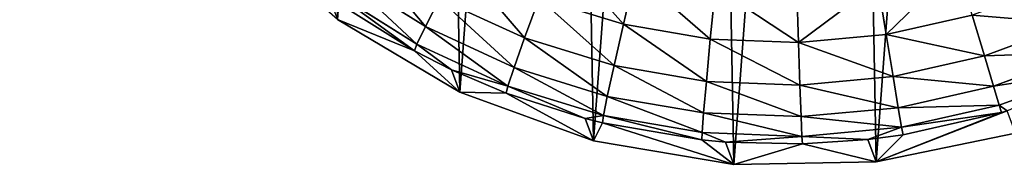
# Model space of a CAD drawing. Extents: x 0 to 230, y 0 to 588.
# Tile 1 of 256: x 102.18 to 118.77, y 102.43 to 104.88. Entities that reach past the tile are written whole.
import ezdxf

# ---------------------------------------------------------------- set-up
doc = ezdxf.new("R2010")
doc.units = 0
doc.header["$LTSCALE"] = 25.4
doc.layers.get('0').update_dxf_attribs({"color": 13, "linetype": 'CONTINUOUS'})

# ---------------------------------------------------------------- blocks, each defined once
blk = doc.blocks.new('VIPER-I-6512-6513_STL_3')
at = {"color": 250}
for p, q in [((-18.655, 113.556, 455.741), (-20.046, 114.433, 455.718)), ((-18.655, 113.556, 455.741), (-20.046, 114.433, 455.718)), ((-15.123, 114.448, 458.717), (-15.319, 113.595, 457.867)), ((-15.123, 114.448, 458.717), (-15.319, 113.595, 457.867)), ((-13.769, 114.216, 458.729), (-13.854, 113.344, 457.88)), ((-13.769, 114.216, 458.729), (-13.854, 113.344, 457.88)), ((-11.029, 114.288, 458.745), (-10.889, 113.422, 457.897)), ((-11.029, 114.288, 458.745), (-10.889, 113.422, 457.897)), ((-18.841, 113.146, 453.352), (-20.28, 114.053, 453.328)), ((-18.841, 113.146, 453.352), (-20.28, 114.053, 453.328)), ((-18.798, 113.259, 454.566), (-20.225, 114.159, 454.542)), ((-18.798, 113.259, 454.566), (-20.225, 114.159, 454.542)), ((-18.416, 114.027, 456.841), (-18.655, 113.556, 455.741)), ((-18.416, 114.027, 456.841), (-18.655, 113.556, 455.741)), ((-16.983, 113.366, 456.86), (-18.416, 114.027, 456.841)), ((-16.983, 113.366, 456.86), (-18.416, 114.027, 456.841)), ((-16.738, 114.036, 457.851), (-16.983, 113.366, 456.86)), ((-16.738, 114.036, 457.851), (-16.983, 113.366, 456.86)), ((-15.319, 113.595, 457.867), (-16.738, 114.036, 457.851)), ((-15.319, 113.595, 457.867), (-16.738, 114.036, 457.851)), ((-12.397, 114.162, 458.738), (-12.369, 113.286, 457.89)), ((-12.397, 114.162, 458.738), (-12.369, 113.286, 457.89)), ((-18.841, 113.146, 453.352), (-20.137, 113.677, 430.332)), ((-20.137, 113.677, 430.332), (-18.075, 112.452, 430.364)), ((-18.841, 113.146, 453.352), (-20.137, 113.677, 430.332)), ((-20.137, 113.677, 430.332), (-18.075, 112.452, 430.364)), ((-9.439, 113.75, 457.9), (-10.889, 113.422, 457.897)), ((-9.439, 113.75, 457.9), (-10.889, 113.422, 457.897)), ((-9.439, 113.75, 457.9), (-9.234, 113.063, 456.913)), ((-9.439, 113.75, 457.9), (-9.234, 113.063, 456.913)), ((-18.655, 113.556, 455.741), (-18.798, 113.259, 454.566)), ((-18.655, 113.556, 455.741), (-18.798, 113.259, 454.566)), ((-17.161, 112.867, 455.761), (-18.655, 113.556, 455.741)), ((-17.161, 112.867, 455.761), (-18.655, 113.556, 455.741)), ((-15.319, 113.595, 457.867), (-15.476, 112.899, 456.877)), ((-15.319, 113.595, 457.867), (-15.476, 112.899, 456.877)), ((-13.854, 113.344, 457.88), (-15.319, 113.595, 457.867)), ((-13.854, 113.344, 457.88), (-15.319, 113.595, 457.867)), ((-7.754, 113.609, 456.913), (-9.234, 113.063, 456.913)), ((-7.754, 113.609, 456.913), (-9.234, 113.063, 456.913)), ((-16.983, 113.366, 456.86), (-17.161, 112.867, 455.761)), ((-16.983, 113.366, 456.86), (-17.161, 112.867, 455.761)), ((-15.476, 112.899, 456.877), (-16.983, 113.366, 456.86)), ((-15.476, 112.899, 456.877), (-16.983, 113.366, 456.86)), ((-10.889, 113.422, 457.897), (-12.369, 113.286, 457.89)), ((-10.889, 113.422, 457.897), (-12.369, 113.286, 457.89)), ((-10.889, 113.422, 457.897), (-10.773, 112.714, 456.909)), ((-10.889, 113.422, 457.897), (-10.773, 112.714, 456.909)), ((-18.841, 113.146, 453.352), (-18.798, 113.259, 454.566)), ((-18.841, 113.146, 453.352), (-18.798, 113.259, 454.566)), ((-18.217, 112.828, 453.361), (-18.798, 113.259, 454.566)), ((-18.217, 112.828, 453.361), (-18.798, 113.259, 454.566)), ((-17.267, 112.553, 454.587), (-18.798, 113.259, 454.566)), ((-17.267, 112.553, 454.587), (-18.798, 113.259, 454.566)), ((-13.854, 113.344, 457.88), (-13.921, 112.632, 456.891)), ((-13.854, 113.344, 457.88), (-13.921, 112.632, 456.891)), ((-12.369, 113.286, 457.89), (-13.854, 113.344, 457.88)), ((-12.369, 113.286, 457.89), (-13.854, 113.344, 457.88)), ((-12.369, 113.286, 457.89), (-12.344, 112.57, 456.902)), ((-12.369, 113.286, 457.89), (-12.344, 112.57, 456.902)), ((-18.217, 112.828, 453.361), (-18.841, 113.146, 453.352)), ((-18.841, 113.146, 453.352), (-18.075, 112.452, 430.364)), ((-18.841, 113.146, 453.352), (-18.075, 112.452, 430.364)), ((-18.217, 112.828, 453.361), (-18.841, 113.146, 453.352)), ((-9.234, 113.063, 456.913), (-10.773, 112.714, 456.909)), ((-9.234, 113.063, 456.913), (-10.773, 112.714, 456.909)), ((-9.234, 113.063, 456.913), (-9.081, 112.55, 455.817)), ((-9.234, 113.063, 456.913), (-9.081, 112.55, 455.817)), ((-7.538, 113.12, 455.817), (-9.081, 112.55, 455.817)), ((-7.538, 113.12, 455.817), (-9.081, 112.55, 455.817)), ((-17.161, 112.867, 455.761), (-17.267, 112.553, 454.587)), ((-17.161, 112.867, 455.761), (-17.267, 112.553, 454.587)), ((-15.59, 112.379, 455.779), (-17.161, 112.867, 455.761)), ((-15.59, 112.379, 455.779), (-17.161, 112.867, 455.761)), ((-15.476, 112.899, 456.877), (-15.59, 112.379, 455.779)), ((-15.476, 112.899, 456.877), (-15.59, 112.379, 455.779)), ((-13.921, 112.632, 456.891), (-15.476, 112.899, 456.877)), ((-13.921, 112.632, 456.891), (-15.476, 112.899, 456.877)), ((-17.297, 112.434, 453.373), (-18.217, 112.828, 453.361)), ((-18.217, 112.828, 453.361), (-18.075, 112.452, 430.364)), ((-18.217, 112.828, 453.361), (-18.075, 112.452, 430.364)), ((-18.217, 112.828, 453.361), (-17.267, 112.553, 454.587)), ((-17.297, 112.434, 453.373), (-18.217, 112.828, 453.361)), ((-18.217, 112.828, 453.361), (-17.267, 112.553, 454.587)), ((-10.773, 112.714, 456.909), (-12.344, 112.57, 456.902)), ((-10.773, 112.714, 456.909), (-12.344, 112.57, 456.902)), ((-10.773, 112.714, 456.909), (-10.686, 112.187, 455.812)), ((-10.773, 112.714, 456.909), (-10.686, 112.187, 455.812)), ((-7.402, 112.812, 454.644), (-8.984, 112.228, 454.644)), ((-7.402, 112.812, 454.644), (-8.984, 112.228, 454.644)), ((-17.297, 112.434, 453.373), (-17.267, 112.553, 454.587)), ((-17.297, 112.434, 453.373), (-17.267, 112.553, 454.587)), ((-15.964, 112.003, 453.388), (-17.267, 112.553, 454.587)), ((-15.964, 112.003, 453.388), (-17.267, 112.553, 454.587)), ((-15.656, 112.053, 454.605), (-17.267, 112.553, 454.587)), ((-15.656, 112.053, 454.605), (-17.267, 112.553, 454.587)), ((-13.921, 112.632, 456.891), (-13.968, 112.101, 455.794)), ((-13.921, 112.632, 456.891), (-13.968, 112.101, 455.794)), ((-12.344, 112.57, 456.902), (-13.921, 112.632, 456.891)), ((-12.344, 112.57, 456.902), (-13.921, 112.632, 456.891)), ((-12.344, 112.57, 456.902), (-12.324, 112.036, 455.805)), ((-12.344, 112.57, 456.902), (-12.324, 112.036, 455.805)), ((-9.081, 112.55, 455.817), (-10.686, 112.187, 455.812)), ((-9.081, 112.55, 455.817), (-10.686, 112.187, 455.812)), ((-9.081, 112.55, 455.817), (-8.984, 112.228, 454.644)), ((-9.081, 112.55, 455.817), (-8.984, 112.228, 454.644)), ((-17.297, 112.434, 453.373), (-18.075, 112.452, 430.364)), ((-18.075, 112.452, 430.364), (-15.822, 111.628, 430.392)), ((-17.297, 112.434, 453.373), (-18.075, 112.452, 430.364)), ((-18.075, 112.452, 430.364), (-15.822, 111.628, 430.392)), ((-15.964, 112.003, 453.388), (-17.297, 112.434, 453.373)), ((-17.297, 112.434, 453.373), (-15.822, 111.628, 430.392)), ((-17.297, 112.434, 453.373), (-15.822, 111.628, 430.392)), ((-15.964, 112.003, 453.388), (-17.297, 112.434, 453.373)), ((-15.59, 112.379, 455.779), (-15.656, 112.053, 454.605)), ((-15.59, 112.379, 455.779), (-15.656, 112.053, 454.605)), ((-13.968, 112.101, 455.794), (-15.59, 112.379, 455.779)), ((-13.968, 112.101, 455.794), (-15.59, 112.379, 455.779)), ((-10.686, 112.187, 455.812), (-12.324, 112.036, 455.805)), ((-10.686, 112.187, 455.812), (-12.324, 112.036, 455.805)), ((-10.686, 112.187, 455.812), (-10.629, 111.856, 454.639)), ((-10.686, 112.187, 455.812), (-10.629, 111.856, 454.639)), ((-8.984, 112.228, 454.644), (-10.629, 111.856, 454.639)), ((-8.984, 112.228, 454.644), (-10.629, 111.856, 454.639)), ((-8.946, 112.106, 453.43), (-8.984, 112.228, 454.644)), ((-8.946, 112.106, 453.43), (-8.984, 112.228, 454.644)), ((-8.851, 112.135, 453.43), (-8.984, 112.228, 454.644)), ((-8.851, 112.135, 453.43), (-8.984, 112.228, 454.644)), ((-15.964, 112.003, 453.388), (-15.656, 112.053, 454.605)), ((-15.964, 112.003, 453.388), (-15.656, 112.053, 454.605)), ((-15.673, 111.93, 453.391), (-15.656, 112.053, 454.605)), ((-15.673, 111.93, 453.391), (-15.656, 112.053, 454.605)), ((-13.994, 111.768, 454.62), (-15.656, 112.053, 454.605)), ((-13.994, 111.768, 454.62), (-15.656, 112.053, 454.605)), ((-13.968, 112.101, 455.794), (-13.994, 111.768, 454.62)), ((-13.968, 112.101, 455.794), (-13.994, 111.768, 454.62)), ((-12.324, 112.036, 455.805), (-13.968, 112.101, 455.794)), ((-12.324, 112.036, 455.805), (-13.968, 112.101, 455.794)), ((-12.324, 112.036, 455.805), (-12.309, 111.701, 454.632)), ((-12.324, 112.036, 455.805), (-12.309, 111.701, 454.632)), ((-8.851, 112.135, 453.43), (-11.058, 111.275, 430.427)), ((-8.851, 112.135, 453.43), (-11.058, 111.275, 430.427)), ((-8.946, 112.106, 453.43), (-11.058, 111.275, 430.427)), ((-8.946, 112.106, 453.43), (-11.058, 111.275, 430.427)), ((-8.946, 112.106, 453.43), (-10.605, 111.731, 453.426)), ((-8.946, 112.106, 453.43), (-10.605, 111.731, 453.426)), ((-8.851, 112.135, 453.43), (-8.946, 112.106, 453.43)), ((-8.851, 112.135, 453.43), (-8.946, 112.106, 453.43)), ((-15.673, 111.93, 453.391), (-15.964, 112.003, 453.388)), ((-15.964, 112.003, 453.388), (-15.822, 111.628, 430.392)), ((-15.964, 112.003, 453.388), (-15.822, 111.628, 430.392)), ((-15.673, 111.93, 453.391), (-15.964, 112.003, 453.388)), ((-15.673, 111.93, 453.391), (-15.822, 111.628, 430.392)), ((-15.673, 111.93, 453.391), (-15.822, 111.628, 430.392)), ((-13.997, 111.642, 453.406), (-15.673, 111.93, 453.391)), ((-15.673, 111.93, 453.391), (-13.456, 111.231, 430.413)), ((-15.673, 111.93, 453.391), (-13.456, 111.231, 430.413)), ((-13.997, 111.642, 453.406), (-15.673, 111.93, 453.391)), ((-10.629, 111.856, 454.639), (-12.309, 111.701, 454.632)), ((-10.629, 111.856, 454.639), (-12.309, 111.701, 454.632)), ((-11.2, 111.651, 453.424), (-10.629, 111.856, 454.639)), ((-11.2, 111.651, 453.424), (-10.629, 111.856, 454.639)), ((-10.605, 111.731, 453.426), (-10.629, 111.856, 454.639)), ((-10.605, 111.731, 453.426), (-10.629, 111.856, 454.639)), ((-13.997, 111.642, 453.406), (-13.994, 111.768, 454.62)), ((-13.997, 111.642, 453.406), (-13.994, 111.768, 454.62)), ((-13.599, 111.606, 453.409), (-13.994, 111.768, 454.62)), ((-13.599, 111.606, 453.409), (-13.994, 111.768, 454.62)), ((-12.309, 111.701, 454.632), (-13.994, 111.768, 454.62)), ((-12.309, 111.701, 454.632), (-13.994, 111.768, 454.62)), ((-13.599, 111.606, 453.409), (-12.309, 111.701, 454.632)), ((-13.599, 111.606, 453.409), (-12.309, 111.701, 454.632)), ((-12.298, 111.575, 453.418), (-12.309, 111.701, 454.632)), ((-12.298, 111.575, 453.418), (-12.309, 111.701, 454.632)), ((-11.2, 111.651, 453.424), (-12.309, 111.701, 454.632)), ((-11.2, 111.651, 453.424), (-12.309, 111.701, 454.632)), ((-10.605, 111.731, 453.426), (-11.2, 111.651, 453.424)), ((-10.605, 111.731, 453.426), (-11.2, 111.651, 453.424)), ((-11.058, 111.275, 430.427), (-8.708, 111.76, 430.434)), ((-11.058, 111.275, 430.427), (-8.708, 111.76, 430.434)), ((-10.605, 111.731, 453.426), (-11.058, 111.275, 430.427)), ((-10.605, 111.731, 453.426), (-11.058, 111.275, 430.427)), ((-15.822, 111.628, 430.392), (-13.456, 111.231, 430.413)), ((-15.822, 111.628, 430.392), (-13.456, 111.231, 430.413)), ((-13.599, 111.606, 453.409), (-13.997, 111.642, 453.406)), ((-13.997, 111.642, 453.406), (-13.456, 111.231, 430.413)), ((-13.997, 111.642, 453.406), (-13.456, 111.231, 430.413)), ((-13.599, 111.606, 453.409), (-13.997, 111.642, 453.406)), ((-13.599, 111.606, 453.409), (-13.456, 111.231, 430.413)), ((-12.298, 111.575, 453.418), (-13.599, 111.606, 453.409)), ((-13.599, 111.606, 453.409), (-13.456, 111.231, 430.413)), ((-12.298, 111.575, 453.418), (-13.599, 111.606, 453.409)), ((-13.456, 111.231, 430.413), (-12.298, 111.575, 453.418)), ((-13.456, 111.231, 430.413), (-12.298, 111.575, 453.418)), ((-11.2, 111.651, 453.424), (-12.298, 111.575, 453.418)), ((-11.2, 111.651, 453.424), (-12.298, 111.575, 453.418)), ((-11.058, 111.275, 430.427), (-12.298, 111.575, 453.418)), ((-11.058, 111.275, 430.427), (-12.298, 111.575, 453.418)), ((-11.058, 111.275, 430.427), (-11.2, 111.651, 453.424)), ((-11.058, 111.275, 430.427), (-11.2, 111.651, 453.424)), ((-13.456, 111.231, 430.413), (-11.058, 111.275, 430.427)), ((-13.456, 111.231, 430.413), (-11.058, 111.275, 430.427))]:
    blk.add_line(p, q, dxfattribs=at)
at = {"color": 7}
mesh = blk.add_polyface(dxfattribs=at)
corners = [(-25.316, 126.344, 430.093), (-25.228, 121.568, 430.171), (-25.494, 123.952, 430.131), (-24.703, 128.663, 430.059), (-24.529, 119.274, 430.213), (-23.673, 130.83, 430.03), (-23.42, 117.147, 430.255), (-22.263, 132.771, 430.007), (-21.94, 115.26, 430.295), (-20.52, 134.419, 429.991), (-20.137, 113.677, 430.332), (-18.504, 135.72, 429.982), (-18.075, 112.452, 430.364), (-16.284, 136.628, 429.981), (-15.822, 111.628, 430.392), (-13.934, 137.112, 429.987), (-13.456, 111.231, 430.413), (-11.536, 137.156, 430.001), (-11.058, 111.275, 430.427), (-9.17, 136.76, 430.023), (-8.708, 111.76, 430.434), (-6.917, 135.935, 430.05), (-6.488, 112.668, 430.433), (-4.855, 134.71, 430.083), (-4.472, 113.968, 430.424), (-3.052, 133.127, 430.12), (-2.729, 115.617, 430.408), (-1.572, 131.24, 430.16), (-1.319, 117.557, 430.385), (-0.463, 129.113, 430.201), (-0.289, 119.724, 430.356), (0.236, 126.819, 430.243), (0.324, 122.043, 430.322), (0.502, 124.435, 430.284)]
mesh.append_faces([[corners[k] for k in face] for face in [(0, 1, 2), (32, 31, 33)]], dxfattribs={"vtx0": -1, "color": 7})
mesh.append_faces([[corners[k] for k in face] for face in [(1, 3, 4), (4, 5, 6), (6, 7, 8), (8, 9, 10), (10, 11, 12), (12, 13, 14), (14, 15, 16), (16, 17, 18), (18, 19, 20), (20, 21, 22), (22, 23, 24), (24, 25, 26), (26, 27, 28), (28, 29, 30), (30, 31, 32)]], dxfattribs={"vtx0": -1, "vtx1": -1, "color": 7})
mesh.append_faces([[corners[k] for k in face] for face in [(1, 0, 3), (4, 3, 5), (6, 5, 7), (8, 7, 9), (10, 9, 11), (12, 11, 13), (14, 13, 15), (16, 15, 17), (18, 17, 19), (20, 19, 21), (22, 21, 23), (24, 23, 25), (26, 25, 27), (28, 27, 29), (30, 29, 31)]], dxfattribs={"vtx0": -1, "vtx2": -1, "color": 7})
mesh = blk.add_polyface(dxfattribs=at)
corners = [(-18.655, 113.556, 455.741), (-19.75, 114.868, 456.819), (-20.046, 114.433, 455.718), (-18.416, 114.027, 456.841)]
mesh.append_faces([[corners[k] for k in face] for face in [(0, 1, 2), (1, 0, 3)]], dxfattribs={"vtx0": -1, "color": 7})
mesh = blk.add_polyface(dxfattribs=at)
corners = [(-15.319, 113.595, 457.867), (-16.434, 114.856, 458.702), (-16.738, 114.036, 457.851), (-15.123, 114.448, 458.717)]
mesh.append_faces([[corners[k] for k in face] for face in [(0, 1, 2), (1, 0, 3)]], dxfattribs={"vtx0": -1, "color": 7})
mesh = blk.add_polyface(dxfattribs=at)
corners = [(-16.983, 113.366, 456.86), (-18.088, 114.658, 457.832), (-18.416, 114.027, 456.841), (-16.738, 114.036, 457.851)]
mesh.append_faces([[corners[k] for k in face] for face in [(0, 1, 2), (1, 0, 3)]], dxfattribs={"vtx0": -1, "color": 7})
mesh = blk.add_polyface(dxfattribs=at)
corners = [(-10.889, 113.422, 457.897), (-9.69, 114.591, 458.748), (-11.029, 114.288, 458.745), (-9.439, 113.75, 457.9)]
mesh.append_faces([[corners[k] for k in face] for face in [(0, 1, 2), (1, 0, 3)]], dxfattribs={"vtx0": -1, "color": 7})
mesh = blk.add_polyface(dxfattribs=at)
corners = [(-18.798, 113.259, 454.566), (-20.046, 114.433, 455.718), (-20.225, 114.159, 454.542), (-18.655, 113.556, 455.741)]
mesh.append_faces([[corners[k] for k in face] for face in [(0, 1, 2), (1, 0, 3)]], dxfattribs={"vtx0": -1, "color": 7})
mesh = blk.add_polyface(dxfattribs=at)
corners = [(-13.854, 113.344, 457.88), (-15.123, 114.448, 458.717), (-15.319, 113.595, 457.867), (-13.769, 114.216, 458.729)]
mesh.append_faces([[corners[k] for k in face] for face in [(0, 1, 2), (1, 0, 3)]], dxfattribs={"vtx0": -1, "color": 7})
mesh = blk.add_polyface(dxfattribs=at)
corners = [(-12.369, 113.286, 457.89), (-13.769, 114.216, 458.729), (-13.854, 113.344, 457.88), (-12.397, 114.162, 458.738)]
mesh.append_faces([[corners[k] for k in face] for face in [(0, 1, 2), (1, 0, 3)]], dxfattribs={"vtx0": -1, "color": 7})
mesh = blk.add_polyface(dxfattribs=at)
corners = [(-12.369, 113.286, 457.89), (-11.029, 114.288, 458.745), (-12.397, 114.162, 458.738), (-10.889, 113.422, 457.897)]
mesh.append_faces([[corners[k] for k in face] for face in [(0, 1, 2), (1, 0, 3)]], dxfattribs={"vtx0": -1, "color": 7})
mesh = blk.add_polyface(dxfattribs=at)
corners = [(-7.754, 113.609, 456.913), (-9.439, 113.75, 457.9), (-9.234, 113.063, 456.913), (-8.045, 114.264, 457.901)]
mesh.append_faces([[corners[k] for k in face] for face in [(0, 1, 2), (1, 0, 3)]], dxfattribs={"vtx0": -1, "color": 7})
mesh = blk.add_polyface(dxfattribs=at)
corners = [(-18.841, 113.146, 453.352), (-20.225, 114.159, 454.542), (-20.28, 114.053, 453.328), (-18.798, 113.259, 454.566)]
mesh.append_faces([[corners[k] for k in face] for face in [(0, 1, 2), (1, 0, 3)]], dxfattribs={"vtx0": -1, "color": 7})
mesh = blk.add_polyface(dxfattribs=at)
corners = [(-18.841, 113.146, 453.352), (-20.28, 114.053, 453.328), (-20.137, 113.677, 430.332)]
mesh.append_faces([[corners[k] for k in face] for face in [(0, 1, 2)]], dxfattribs={"color": 7})
mesh = blk.add_polyface(dxfattribs=at)
corners = [(-17.161, 112.867, 455.761), (-18.416, 114.027, 456.841), (-18.655, 113.556, 455.741), (-16.983, 113.366, 456.86)]
mesh.append_faces([[corners[k] for k in face] for face in [(0, 1, 2), (1, 0, 3)]], dxfattribs={"vtx0": -1, "color": 7})
mesh = blk.add_polyface(dxfattribs=at)
corners = [(-15.476, 112.899, 456.877), (-16.738, 114.036, 457.851), (-16.983, 113.366, 456.86), (-15.319, 113.595, 457.867)]
mesh.append_faces([[corners[k] for k in face] for face in [(0, 1, 2), (1, 0, 3)]], dxfattribs={"vtx0": -1, "color": 7})
mesh = blk.add_polyface(dxfattribs=at)
corners = [(-18.841, 113.146, 453.352), (-20.137, 113.677, 430.332), (-18.075, 112.452, 430.364)]
mesh.append_faces([[corners[k] for k in face] for face in [(0, 1, 2)]], dxfattribs={"color": 7})
mesh = blk.add_polyface(dxfattribs=at)
corners = [(-9.234, 113.063, 456.913), (-10.889, 113.422, 457.897), (-10.773, 112.714, 456.909), (-9.439, 113.75, 457.9)]
mesh.append_faces([[corners[k] for k in face] for face in [(0, 1, 2), (1, 0, 3)]], dxfattribs={"vtx0": -1, "color": 7})
mesh = blk.add_polyface(dxfattribs=at)
corners = [(-17.267, 112.553, 454.587), (-18.655, 113.556, 455.741), (-18.798, 113.259, 454.566), (-17.161, 112.867, 455.761)]
mesh.append_faces([[corners[k] for k in face] for face in [(0, 1, 2), (1, 0, 3)]], dxfattribs={"vtx0": -1, "color": 7})
mesh = blk.add_polyface(dxfattribs=at)
corners = [(-13.921, 112.632, 456.891), (-15.319, 113.595, 457.867), (-15.476, 112.899, 456.877), (-13.854, 113.344, 457.88)]
mesh.append_faces([[corners[k] for k in face] for face in [(0, 1, 2), (1, 0, 3)]], dxfattribs={"vtx0": -1, "color": 7})
mesh = blk.add_polyface(dxfattribs=at)
corners = [(-7.538, 113.12, 455.817), (-9.234, 113.063, 456.913), (-9.081, 112.55, 455.817), (-7.754, 113.609, 456.913)]
mesh.append_faces([[corners[k] for k in face] for face in [(0, 1, 2), (1, 0, 3)]], dxfattribs={"vtx0": -1, "color": 7})
mesh = blk.add_polyface(dxfattribs=at)
corners = [(-15.59, 112.379, 455.779), (-16.983, 113.366, 456.86), (-17.161, 112.867, 455.761), (-15.476, 112.899, 456.877)]
mesh.append_faces([[corners[k] for k in face] for face in [(0, 1, 2), (1, 0, 3)]], dxfattribs={"vtx0": -1, "color": 7})
mesh = blk.add_polyface(dxfattribs=at)
corners = [(-10.773, 112.714, 456.909), (-12.369, 113.286, 457.89), (-12.344, 112.57, 456.902), (-10.889, 113.422, 457.897)]
mesh.append_faces([[corners[k] for k in face] for face in [(0, 1, 2), (1, 0, 3)]], dxfattribs={"vtx0": -1, "color": 7})
mesh = blk.add_polyface(dxfattribs=at)
corners = [(-18.798, 113.259, 454.566), (-18.841, 113.146, 453.352), (-18.217, 112.828, 453.361)]
mesh.append_faces([[corners[k] for k in face] for face in [(0, 1, 2)]], dxfattribs={"color": 7})
mesh = blk.add_polyface(dxfattribs=at)
corners = [(-17.267, 112.553, 454.587), (-18.798, 113.259, 454.566), (-18.217, 112.828, 453.361)]
mesh.append_faces([[corners[k] for k in face] for face in [(0, 1, 2)]], dxfattribs={"color": 7})
mesh = blk.add_polyface(dxfattribs=at)
corners = [(-12.344, 112.57, 456.902), (-13.854, 113.344, 457.88), (-13.921, 112.632, 456.891), (-12.369, 113.286, 457.89)]
mesh.append_faces([[corners[k] for k in face] for face in [(0, 1, 2), (1, 0, 3)]], dxfattribs={"vtx0": -1, "color": 7})
mesh = blk.add_polyface(dxfattribs=at)
corners = [(-18.217, 112.828, 453.361), (-18.841, 113.146, 453.352), (-18.075, 112.452, 430.364)]
mesh.append_faces([[corners[k] for k in face] for face in [(0, 1, 2)]], dxfattribs={"color": 7})
mesh = blk.add_polyface(dxfattribs=at)
corners = [(-9.081, 112.55, 455.817), (-10.773, 112.714, 456.909), (-10.686, 112.187, 455.812), (-9.234, 113.063, 456.913)]
mesh.append_faces([[corners[k] for k in face] for face in [(0, 1, 2), (1, 0, 3)]], dxfattribs={"vtx0": -1, "color": 7})
mesh = blk.add_polyface(dxfattribs=at)
corners = [(-7.402, 112.812, 454.644), (-9.081, 112.55, 455.817), (-8.984, 112.228, 454.644), (-7.538, 113.12, 455.817)]
mesh.append_faces([[corners[k] for k in face] for face in [(0, 1, 2), (1, 0, 3)]], dxfattribs={"vtx0": -1, "color": 7})
mesh = blk.add_polyface(dxfattribs=at)
corners = [(-15.656, 112.053, 454.605), (-17.161, 112.867, 455.761), (-17.267, 112.553, 454.587), (-15.59, 112.379, 455.779)]
mesh.append_faces([[corners[k] for k in face] for face in [(0, 1, 2), (1, 0, 3)]], dxfattribs={"vtx0": -1, "color": 7})
mesh = blk.add_polyface(dxfattribs=at)
corners = [(-13.968, 112.101, 455.794), (-15.476, 112.899, 456.877), (-15.59, 112.379, 455.779), (-13.921, 112.632, 456.891)]
mesh.append_faces([[corners[k] for k in face] for face in [(0, 1, 2), (1, 0, 3)]], dxfattribs={"vtx0": -1, "color": 7})
mesh = blk.add_polyface(dxfattribs=at)
corners = [(-17.297, 112.434, 453.373), (-18.217, 112.828, 453.361), (-18.075, 112.452, 430.364)]
mesh.append_faces([[corners[k] for k in face] for face in [(0, 1, 2)]], dxfattribs={"color": 7})
mesh = blk.add_polyface(dxfattribs=at)
corners = [(-17.267, 112.553, 454.587), (-18.217, 112.828, 453.361), (-17.297, 112.434, 453.373)]
mesh.append_faces([[corners[k] for k in face] for face in [(0, 1, 2)]], dxfattribs={"color": 7})
mesh = blk.add_polyface(dxfattribs=at)
corners = [(-10.686, 112.187, 455.812), (-12.344, 112.57, 456.902), (-12.324, 112.036, 455.805), (-10.773, 112.714, 456.909)]
mesh.append_faces([[corners[k] for k in face] for face in [(0, 1, 2), (1, 0, 3)]], dxfattribs={"vtx0": -1, "color": 7})
mesh = blk.add_polyface(dxfattribs=at)
corners = [(-7.402, 112.812, 454.644), (-8.984, 112.228, 454.644), (-8.851, 112.135, 453.43)]
mesh.append_faces([[corners[k] for k in face] for face in [(0, 1, 2)]], dxfattribs={"color": 7})
mesh = blk.add_polyface(dxfattribs=at)
corners = [(-17.267, 112.553, 454.587), (-17.297, 112.434, 453.373), (-15.964, 112.003, 453.388)]
mesh.append_faces([[corners[k] for k in face] for face in [(0, 1, 2)]], dxfattribs={"color": 7})
mesh = blk.add_polyface(dxfattribs=at)
corners = [(-15.656, 112.053, 454.605), (-17.267, 112.553, 454.587), (-15.964, 112.003, 453.388)]
mesh.append_faces([[corners[k] for k in face] for face in [(0, 1, 2)]], dxfattribs={"color": 7})
mesh = blk.add_polyface(dxfattribs=at)
corners = [(-12.324, 112.036, 455.805), (-13.921, 112.632, 456.891), (-13.968, 112.101, 455.794), (-12.344, 112.57, 456.902)]
mesh.append_faces([[corners[k] for k in face] for face in [(0, 1, 2), (1, 0, 3)]], dxfattribs={"vtx0": -1, "color": 7})
mesh = blk.add_polyface(dxfattribs=at)
corners = [(-8.984, 112.228, 454.644), (-10.686, 112.187, 455.812), (-10.629, 111.856, 454.639), (-9.081, 112.55, 455.817)]
mesh.append_faces([[corners[k] for k in face] for face in [(0, 1, 2), (1, 0, 3)]], dxfattribs={"vtx0": -1, "color": 7})
mesh = blk.add_polyface(dxfattribs=at)
corners = [(-17.297, 112.434, 453.373), (-18.075, 112.452, 430.364), (-15.822, 111.628, 430.392)]
mesh.append_faces([[corners[k] for k in face] for face in [(0, 1, 2)]], dxfattribs={"color": 7})
mesh = blk.add_polyface(dxfattribs=at)
corners = [(-15.964, 112.003, 453.388), (-17.297, 112.434, 453.373), (-15.822, 111.628, 430.392)]
mesh.append_faces([[corners[k] for k in face] for face in [(0, 1, 2)]], dxfattribs={"color": 7})
mesh = blk.add_polyface(dxfattribs=at)
corners = [(-13.994, 111.768, 454.62), (-15.59, 112.379, 455.779), (-15.656, 112.053, 454.605), (-13.968, 112.101, 455.794)]
mesh.append_faces([[corners[k] for k in face] for face in [(0, 1, 2), (1, 0, 3)]], dxfattribs={"vtx0": -1, "color": 7})
mesh = blk.add_polyface(dxfattribs=at)
corners = [(-10.629, 111.856, 454.639), (-12.324, 112.036, 455.805), (-12.309, 111.701, 454.632), (-10.686, 112.187, 455.812)]
mesh.append_faces([[corners[k] for k in face] for face in [(0, 1, 2), (1, 0, 3)]], dxfattribs={"vtx0": -1, "color": 7})
mesh = blk.add_polyface(dxfattribs=at)
corners = [(-8.946, 112.106, 453.43), (-10.629, 111.856, 454.639), (-10.605, 111.731, 453.426), (-8.984, 112.228, 454.644)]
mesh.append_faces([[corners[k] for k in face] for face in [(0, 1, 2), (1, 0, 3)]], dxfattribs={"vtx0": -1, "color": 7})
mesh = blk.add_polyface(dxfattribs=at)
corners = [(-8.984, 112.228, 454.644), (-8.946, 112.106, 453.43), (-8.851, 112.135, 453.43)]
mesh.append_faces([[corners[k] for k in face] for face in [(0, 1, 2)]], dxfattribs={"color": 7})
mesh = blk.add_polyface(dxfattribs=at)
corners = [(-15.656, 112.053, 454.605), (-15.964, 112.003, 453.388), (-15.673, 111.93, 453.391)]
mesh.append_faces([[corners[k] for k in face] for face in [(0, 1, 2)]], dxfattribs={"color": 7})
mesh = blk.add_polyface(dxfattribs=at)
corners = [(-13.997, 111.642, 453.406), (-15.656, 112.053, 454.605), (-15.673, 111.93, 453.391), (-13.994, 111.768, 454.62)]
mesh.append_faces([[corners[k] for k in face] for face in [(0, 1, 2), (1, 0, 3)]], dxfattribs={"vtx0": -1, "color": 7})
mesh = blk.add_polyface(dxfattribs=at)
corners = [(-12.309, 111.701, 454.632), (-13.968, 112.101, 455.794), (-13.994, 111.768, 454.62), (-12.324, 112.036, 455.805)]
mesh.append_faces([[corners[k] for k in face] for face in [(0, 1, 2), (1, 0, 3)]], dxfattribs={"vtx0": -1, "color": 7})
mesh = blk.add_polyface(dxfattribs=at)
corners = [(-8.851, 112.135, 453.43), (-11.058, 111.275, 430.427), (-8.708, 111.76, 430.434)]
mesh.append_faces([[corners[k] for k in face] for face in [(0, 1, 2)]], dxfattribs={"color": 7})
mesh = blk.add_polyface(dxfattribs=at)
corners = [(-8.851, 112.135, 453.43), (-8.946, 112.106, 453.43), (-11.058, 111.275, 430.427)]
mesh.append_faces([[corners[k] for k in face] for face in [(0, 1, 2)]], dxfattribs={"color": 7})
mesh = blk.add_polyface(dxfattribs=at)
corners = [(-8.946, 112.106, 453.43), (-10.605, 111.731, 453.426), (-11.058, 111.275, 430.427)]
mesh.append_faces([[corners[k] for k in face] for face in [(0, 1, 2)]], dxfattribs={"color": 7})
mesh = blk.add_polyface(dxfattribs=at)
corners = [(-15.673, 111.93, 453.391), (-15.964, 112.003, 453.388), (-15.822, 111.628, 430.392)]
mesh.append_faces([[corners[k] for k in face] for face in [(0, 1, 2)]], dxfattribs={"color": 7})
mesh = blk.add_polyface(dxfattribs=at)
corners = [(-15.673, 111.93, 453.391), (-15.822, 111.628, 430.392), (-13.456, 111.231, 430.413)]
mesh.append_faces([[corners[k] for k in face] for face in [(0, 1, 2)]], dxfattribs={"color": 7})
mesh = blk.add_polyface(dxfattribs=at)
corners = [(-13.997, 111.642, 453.406), (-15.673, 111.93, 453.391), (-13.456, 111.231, 430.413)]
mesh.append_faces([[corners[k] for k in face] for face in [(0, 1, 2)]], dxfattribs={"color": 7})
mesh = blk.add_polyface(dxfattribs=at)
corners = [(-10.629, 111.856, 454.639), (-12.309, 111.701, 454.632), (-11.2, 111.651, 453.424)]
mesh.append_faces([[corners[k] for k in face] for face in [(0, 1, 2)]], dxfattribs={"color": 7})
mesh = blk.add_polyface(dxfattribs=at)
corners = [(-10.629, 111.856, 454.639), (-11.2, 111.651, 453.424), (-10.605, 111.731, 453.426)]
mesh.append_faces([[corners[k] for k in face] for face in [(0, 1, 2)]], dxfattribs={"color": 7})
mesh = blk.add_polyface(dxfattribs=at)
corners = [(-13.994, 111.768, 454.62), (-13.997, 111.642, 453.406), (-13.599, 111.606, 453.409)]
mesh.append_faces([[corners[k] for k in face] for face in [(0, 1, 2)]], dxfattribs={"color": 7})
mesh = blk.add_polyface(dxfattribs=at)
corners = [(-12.309, 111.701, 454.632), (-13.994, 111.768, 454.62), (-13.599, 111.606, 453.409)]
mesh.append_faces([[corners[k] for k in face] for face in [(0, 1, 2)]], dxfattribs={"color": 7})
mesh = blk.add_polyface(dxfattribs=at)
corners = [(-12.309, 111.701, 454.632), (-13.599, 111.606, 453.409), (-12.298, 111.575, 453.418)]
mesh.append_faces([[corners[k] for k in face] for face in [(0, 1, 2)]], dxfattribs={"color": 7})
mesh = blk.add_polyface(dxfattribs=at)
corners = [(-12.309, 111.701, 454.632), (-12.298, 111.575, 453.418), (-11.2, 111.651, 453.424)]
mesh.append_faces([[corners[k] for k in face] for face in [(0, 1, 2)]], dxfattribs={"color": 7})
mesh = blk.add_polyface(dxfattribs=at)
corners = [(-10.605, 111.731, 453.426), (-11.2, 111.651, 453.424), (-11.058, 111.275, 430.427)]
mesh.append_faces([[corners[k] for k in face] for face in [(0, 1, 2)]], dxfattribs={"color": 7})
mesh = blk.add_polyface(dxfattribs=at)
corners = [(-13.599, 111.606, 453.409), (-13.997, 111.642, 453.406), (-13.456, 111.231, 430.413)]
mesh.append_faces([[corners[k] for k in face] for face in [(0, 1, 2)]], dxfattribs={"color": 7})
mesh = blk.add_polyface(dxfattribs=at)
corners = [(-12.298, 111.575, 453.418), (-13.599, 111.606, 453.409), (-13.456, 111.231, 430.413)]
mesh.append_faces([[corners[k] for k in face] for face in [(0, 1, 2)]], dxfattribs={"color": 7})
mesh = blk.add_polyface(dxfattribs=at)
corners = [(-12.298, 111.575, 453.418), (-13.456, 111.231, 430.413), (-11.058, 111.275, 430.427)]
mesh.append_faces([[corners[k] for k in face] for face in [(0, 1, 2)]], dxfattribs={"color": 7})
mesh = blk.add_polyface(dxfattribs=at)
corners = [(-11.2, 111.651, 453.424), (-12.298, 111.575, 453.418), (-11.058, 111.275, 430.427)]
mesh.append_faces([[corners[k] for k in face] for face in [(0, 1, 2)]], dxfattribs={"color": 7})
blk = doc.blocks.new('GRUPUJ_1')
at = {"color": 0}
blk.add_blockref('VIPER-I-6512-6513_STL_3', (127.672, -8.797, -2.107), dxfattribs=at)

msp = doc.modelspace()

# ---------------------------------------------------------------- block references
at = {"color": 0}
msp.add_blockref('GRUPUJ_1', (0, 0), dxfattribs=at)

doc.saveas('drawing.dxf')
